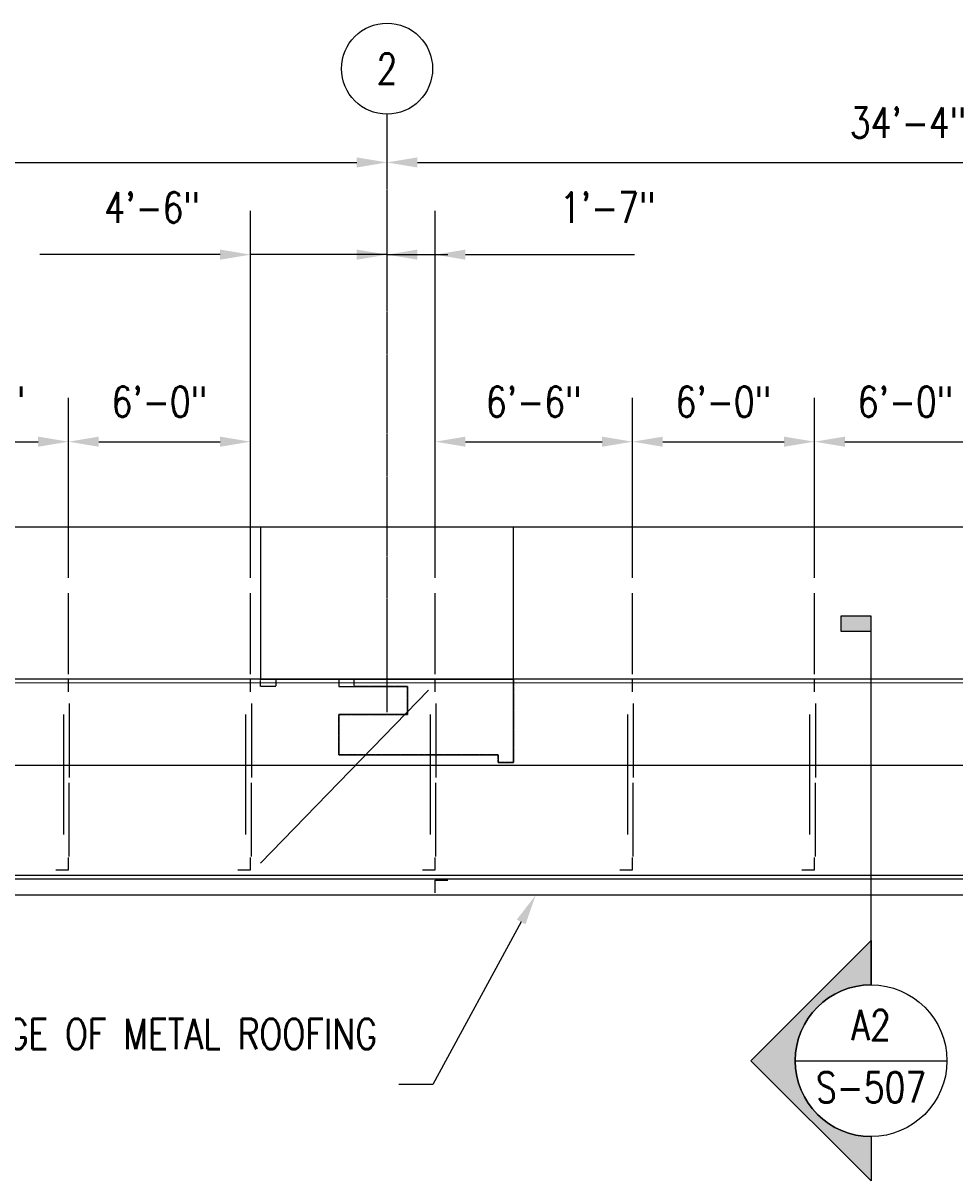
# Model space of a CAD drawing. Header units: inches. Extents: x -16710 to 18720, y -1252 to 1160.
# Tile 5 of 35: x -350 to 19, y 36 to 494. Entities that reach past the tile are written whole.
import ezdxf
from ezdxf import colors
from ezdxf.entities.mleader import LeaderData, LeaderLine
from ezdxf.enums import TextEntityAlignment as Align
from ezdxf.math import Vec2, Vec3

# ---------------------------------------------------------------- set-up
doc = ezdxf.new("R2010")
doc.units = ezdxf.units.IN
doc.header["$MEASUREMENT"] = 0
doc.header["$PDMODE"] = 2
doc.header["$PDSIZE"] = 2
doc.linetypes.add('CENTER2', pattern=[1.125, 0.75, -0.125, 0.125, -0.125])
doc.linetypes.add('Dash', pattern=[0.25, 0.125, -0.125])
doc.layers.get('0').update_dxf_attribs({"color": 243})
doc.layers.get('Defpoints').update_dxf_attribs({"color": 243})
for name, color, linetype in [('A-DETL', 3, 'Continuous'), ('A-ROOF', 13, 'Continuous'), ('G-ANNO-SYMB', 2, 'Continuous'), ('S-ANNO-DIMS', 1, 'Continuous'), ('S-ANNO-NOTE', 2, 'Continuous'), ('S-ANNO-SYMB', 2, 'Continuous'), ('S-ANNO-TEXT', 2, 'Continuous'), ('S-BEAM', 3, 'Continuous'), ('S-COLS', 3, 'Continuous'), ('S-COLS-HDLN', 1, 'Dash'), ('S-COLS-SYMB', 2, 'Continuous'), ('S-GRID', 1, 'CENTER2'), ('S-GRID-IDEN', 1, 'Continuous')]:
    doc.layers.add(name, color=color, linetype=linetype)
doc.layers.get('0').off()
doc.styles.add('Annotative', font='romans.shx', dxfattribs={"width": 0.8, "height": 0.125})
doc.styles.add('Arial', font='romans.shx', dxfattribs={"width": 0.8})
doc.styles.add('ROMANS', font='romans.shx', dxfattribs={"width": 0.8})
doc.dimstyles.new('Annotative', dxfattribs={"dimscale": 0, "dimtxt": 0.125, "dimasz": 0.125, "dimexe": 0.18, "dimexo": 0.0625, "dimgap": 0.09, "dimtad": 1, "dimdec": 3, "dimzin": 3, "dimdsep": 46, "dimlunit": 4, "dimtxsty": 'Annotative', "dimcen": 0.09, "dimclrt": 2, "dimazin": 2, "dimtfac": 1, "dimtdec": 3, "dimtmove": 0, "dimatfit": 0, "dimfxl": 1, "dimtfill": 1, "dimfrac": 2, "dimtolj": 1, "dimtzin": 0, "dimarcsym": 0})

# ---------------------------------------------------------------- blocks, each defined once
blk = doc.blocks.new('051200_Column-L-Angle - L5X5X1_2-1698497-00_SP_Foundation Plan-CANOPY FRAMING')
at = {"layer": 'S-COLS-SYMB'}
for p, q in [((-1.42, 1.42), (-1.42, -3.58)), ((3.58, 1.42), (-1.42, 1.42))]:
    blk.add_line(p, q, dxfattribs=at)
blk = doc.blocks.new('051200_Column-L-Angle - L5X5X1_2-1770445-00_SP_Foundation Plan-CANOPY FRAMING')
at = {"layer": 'S-COLS-SYMB'}
for p, q in [((-1.42, 1.42), (-1.42, -3.58)), ((3.58, 1.42), (-1.42, 1.42))]:
    blk.add_line(p, q, dxfattribs=at)
blk = doc.blocks.new('051200_Column-L-Angle - L5X5X1_2-1699135-00_SP_Foundation Plan-CANOPY FRAMING')
at = {"layer": 'S-COLS-SYMB'}
for p, q in [((-1.42, -1.42), (-1.42, 3.58)), ((3.58, -1.42), (-1.42, -1.42))]:
    blk.add_line(p, q, dxfattribs=at)
blk = doc.blocks.new('051200_Column-L-Angle - L5X5X1_2-1711325-00_SP_Foundation Plan-CANOPY FRAMING')
at = {"layer": 'S-COLS-SYMB'}
for p, q in [((-1.42, -1.42), (-1.42, 3.58)), ((3.58, -1.42), (-1.42, -1.42))]:
    blk.add_line(p, q, dxfattribs=at)
blk = doc.blocks.new('Grid - Circle 3_8_-570341-00_SP_Foundation Plan-CANOPY FRAMING')
at = {"layer": 'S-GRID-IDEN'}
blk.add_circle((0, 0), 0.1875, dxfattribs=at)
blk = doc.blocks.new('*D28')
at = {"layer": 'Defpoints', "color": 0, "transparency": 16777216}
for p in [(-567.99, 447.07), (-205.98, 447.07), (-205.98, 438.59)]:
    blk.add_point(p, dxfattribs=at)
at = {"layer": 'S-ANNO-DIMS', "color": 0, "lineweight": -2, "transparency": 16777216}
blk.add_line((-555.99, 438.59), (-217.98, 438.59), dxfattribs=at)
at = {"layer": 'S-ANNO-DIMS', "color": 0, "transparency": 16777216}
for points in [[(-555.99, 440.59), (-555.99, 436.59), (-567.99, 438.59)], [(-217.98, 440.59), (-217.98, 436.59), (-205.98, 438.59)]]:
    blk.add_solid(points, dxfattribs=at)
at = {"layer": 'S-ANNO-DIMS', "color": 2, "lineweight": -3, "transparency": 16777216, "insert": (-386.99, 454.37), "char_height": 12, "width": 5.0137, "attachment_point": 5, "style": 'Annotative', "bg_fill": 3, "box_fill_scale": 1.25, "bg_fill_color": 256, "bg_fill_true_color": 13158600, "bg_fill_transparency": 0}
blk.add_mtext('\\A1;30\'-2"', dxfattribs=at)
blk = doc.blocks.new('*D29')
at = {"layer": 'Defpoints', "color": 0, "transparency": 16777216}
for p in [(-205.98, 447.07), (206.02, 447.07), (206.02, 438.59)]:
    blk.add_point(p, dxfattribs=at)
at = {"layer": 'S-ANNO-DIMS', "color": 0, "lineweight": -2, "transparency": 16777216}
blk.add_line((-193.98, 438.59), (194.02, 438.59), dxfattribs=at)
at = {"layer": 'S-ANNO-DIMS', "color": 0, "transparency": 16777216}
for points in [[(-193.98, 440.59), (-193.98, 436.59), (-205.98, 438.59)], [(194.02, 440.59), (194.02, 436.59), (206.02, 438.59)]]:
    blk.add_solid(points, dxfattribs=at)
at = {"layer": 'S-ANNO-DIMS', "color": 2, "lineweight": -3, "transparency": 16777216, "insert": (0.02, 454.37), "char_height": 12, "width": 5.0137, "attachment_point": 5, "style": 'Annotative', "bg_fill": 3, "box_fill_scale": 1.25, "bg_fill_color": 256, "bg_fill_true_color": 13158600, "bg_fill_transparency": 0}
blk.add_mtext('\\A1;34\'-4"', dxfattribs=at)
blk = doc.blocks.new('*D36')
at = {"layer": 'Defpoints', "color": 0, "transparency": 16777216}
for p in [(-331.98, 328.16), (-403.98, 268.3), (-331.98, 268.3)]:
    blk.add_point(p, dxfattribs=at)
at = {"layer": 'S-ANNO-DIMS', "color": 0, "lineweight": -2, "transparency": 16777216}
for p, q in [((-403.98, 274.3), (-403.98, 345.44)), ((-331.98, 274.3), (-331.98, 345.44)), ((-391.98, 328.16), (-343.98, 328.16))]:
    blk.add_line(p, q, dxfattribs=at)
at = {"layer": 'S-ANNO-DIMS', "color": 0, "transparency": 16777216}
for points in [[(-391.98, 330.16), (-391.98, 326.16), (-403.98, 328.16)], [(-343.98, 330.16), (-343.98, 326.16), (-331.98, 328.16)]]:
    blk.add_solid(points, dxfattribs=at)
at = {"layer": 'S-ANNO-DIMS', "color": 2, "lineweight": -3, "transparency": 16777216, "insert": (-367.98, 343.94), "char_height": 12, "width": 4.1093, "attachment_point": 5, "style": 'Annotative', "bg_fill": 3, "box_fill_scale": 1.25, "bg_fill_color": 256, "bg_fill_true_color": 13158600, "bg_fill_transparency": 0}
blk.add_mtext('\\A1;6\'-0"', dxfattribs=at)
blk = doc.blocks.new('*D37')
at = {"layer": 'Defpoints', "color": 0, "transparency": 16777216}
for p in [(-259.98, 328.16), (-331.98, 268.3), (-259.98, 268.3)]:
    blk.add_point(p, dxfattribs=at)
at = {"layer": 'S-ANNO-DIMS', "color": 0, "lineweight": -2, "transparency": 16777216}
for p, q in [((-331.98, 274.3), (-331.98, 345.44)), ((-259.98, 274.3), (-259.98, 345.44)), ((-319.98, 328.16), (-271.98, 328.16))]:
    blk.add_line(p, q, dxfattribs=at)
at = {"layer": 'S-ANNO-DIMS', "color": 0, "transparency": 16777216}
for points in [[(-319.98, 330.16), (-319.98, 326.16), (-331.98, 328.16)], [(-271.98, 330.16), (-271.98, 326.16), (-259.98, 328.16)]]:
    blk.add_solid(points, dxfattribs=at)
at = {"layer": 'S-ANNO-DIMS', "color": 2, "lineweight": -3, "transparency": 16777216, "insert": (-295.98, 343.94), "char_height": 12, "width": 4.1093, "attachment_point": 5, "style": 'Annotative', "bg_fill": 3, "box_fill_scale": 1.25, "bg_fill_color": 256, "bg_fill_true_color": 13158600, "bg_fill_transparency": 0}
blk.add_mtext('\\A1;6\'-0"', dxfattribs=at)
blk = doc.blocks.new('*D38')
at = {"layer": 'Defpoints', "color": 0, "transparency": 16777216}
for p in [(-205.98, 402.13), (-205.98, 380.93), (-259.98, 268.3)]:
    blk.add_point(p, dxfattribs=at)
at = {"layer": 'S-ANNO-DIMS', "color": 0, "lineweight": -2, "transparency": 16777216}
for p, q in [((-259.98, 274.3), (-259.98, 419.41)), ((-205.98, 386.93), (-205.98, 419.41)), ((-271.98, 402.13), (-343.32, 402.13)), ((-205.98, 402.13), (-259.98, 402.13)), ((-193.98, 402.13), (-181.98, 402.13))]:
    blk.add_line(p, q, dxfattribs=at)
at = {"layer": 'S-ANNO-DIMS', "color": 0, "transparency": 16777216}
for points in [[(-271.98, 404.13), (-271.98, 400.13), (-259.98, 402.13)], [(-193.98, 404.13), (-193.98, 400.13), (-205.98, 402.13)]]:
    blk.add_solid(points, dxfattribs=at)
at = {"layer": 'S-ANNO-DIMS', "color": 2, "lineweight": -3, "transparency": 16777216, "insert": (-317.76, 426.77), "char_height": 12, "width": 5.0137, "attachment_point": 1, "line_spacing_factor": 0.983083, "style": 'Annotative', "bg_fill": 3, "box_fill_scale": 1.25, "bg_fill_color": 256, "bg_fill_true_color": 13158600, "bg_fill_transparency": 0}
blk.add_mtext('\\A1;4\'-6"', dxfattribs=at)
blk = doc.blocks.new('*D39')
at = {"layer": 'Defpoints', "color": 0, "transparency": 16777216}
for p in [(-186.97, 402.13), (-205.98, 380.93), (-186.97, 268.3)]:
    blk.add_point(p, dxfattribs=at)
at = {"layer": 'S-ANNO-DIMS', "color": 0, "lineweight": -2, "transparency": 16777216}
for p, q in [((-205.98, 386.93), (-205.98, 419.41)), ((-186.97, 274.3), (-186.97, 419.41)), ((-217.98, 402.13), (-229.98, 402.13)), ((-205.98, 402.13), (-186.97, 402.13)), ((-174.97, 402.13), (-108.2, 402.13))]:
    blk.add_line(p, q, dxfattribs=at)
at = {"layer": 'S-ANNO-DIMS', "color": 0, "transparency": 16777216}
for points in [[(-217.98, 404.13), (-217.98, 400.13), (-205.98, 402.13)], [(-174.97, 404.13), (-174.97, 400.13), (-186.97, 402.13)]]:
    blk.add_solid(points, dxfattribs=at)
at = {"layer": 'S-ANNO-DIMS', "color": 2, "lineweight": -3, "transparency": 16777216, "insert": (-137.64, 426.77), "char_height": 12, "width": 4.1093, "attachment_point": 1, "line_spacing_factor": 0.983083, "style": 'Annotative', "bg_fill": 3, "box_fill_scale": 1.25, "bg_fill_color": 256, "bg_fill_true_color": 13158600, "bg_fill_transparency": 0}
blk.add_mtext('\\A1;1\'-7"', dxfattribs=at)
blk = doc.blocks.new('*D40')
at = {"layer": 'Defpoints', "color": 0, "transparency": 16777216}
for p in [(-108.97, 328.16), (-186.97, 268.3), (-108.97, 268.3)]:
    blk.add_point(p, dxfattribs=at)
at = {"layer": 'S-ANNO-DIMS', "color": 0, "lineweight": -2, "transparency": 16777216}
for p, q in [((-186.97, 274.3), (-186.97, 345.44)), ((-108.97, 274.3), (-108.97, 345.44)), ((-174.97, 328.16), (-120.97, 328.16))]:
    blk.add_line(p, q, dxfattribs=at)
at = {"layer": 'S-ANNO-DIMS', "color": 0, "transparency": 16777216}
for points in [[(-174.97, 330.16), (-174.97, 326.16), (-186.97, 328.16)], [(-120.97, 330.16), (-120.97, 326.16), (-108.97, 328.16)]]:
    blk.add_solid(points, dxfattribs=at)
at = {"layer": 'S-ANNO-DIMS', "color": 2, "lineweight": -3, "transparency": 16777216, "insert": (-147.97, 343.94), "char_height": 12, "width": 4.1093, "attachment_point": 5, "style": 'Annotative', "bg_fill": 3, "box_fill_scale": 1.25, "bg_fill_color": 256, "bg_fill_true_color": 13158600, "bg_fill_transparency": 0}
blk.add_mtext('\\A1;6\'-6"', dxfattribs=at)
blk = doc.blocks.new('*D41')
at = {"layer": 'Defpoints', "color": 0, "transparency": 16777216}
for p in [(-36.97, 328.16), (-108.97, 268.3), (-36.97, 268.3)]:
    blk.add_point(p, dxfattribs=at)
at = {"layer": 'S-ANNO-DIMS', "color": 0, "lineweight": -2, "transparency": 16777216}
for p, q in [((-108.97, 274.3), (-108.97, 345.44)), ((-36.97, 274.3), (-36.97, 345.44)), ((-96.97, 328.16), (-48.97, 328.16))]:
    blk.add_line(p, q, dxfattribs=at)
at = {"layer": 'S-ANNO-DIMS', "color": 0, "transparency": 16777216}
for points in [[(-96.97, 330.16), (-96.97, 326.16), (-108.97, 328.16)], [(-48.97, 330.16), (-48.97, 326.16), (-36.97, 328.16)]]:
    blk.add_solid(points, dxfattribs=at)
at = {"layer": 'S-ANNO-DIMS', "color": 2, "lineweight": -3, "transparency": 16777216, "insert": (-72.97, 343.94), "char_height": 12, "width": 4.1093, "attachment_point": 5, "style": 'Annotative', "bg_fill": 3, "box_fill_scale": 1.25, "bg_fill_color": 256, "bg_fill_true_color": 13158600, "bg_fill_transparency": 0}
blk.add_mtext('\\A1;6\'-0"', dxfattribs=at)
blk = doc.blocks.new('*D42')
at = {"layer": 'Defpoints', "color": 0, "transparency": 16777216}
for p in [(35.03, 328.16), (-36.97, 268.3), (35.03, 268.3)]:
    blk.add_point(p, dxfattribs=at)
at = {"layer": 'S-ANNO-DIMS', "color": 0, "lineweight": -2, "transparency": 16777216}
for p, q in [((-36.97, 274.3), (-36.97, 345.44)), ((35.03, 274.3), (35.03, 345.44)), ((-24.97, 328.16), (23.03, 328.16))]:
    blk.add_line(p, q, dxfattribs=at)
at = {"layer": 'S-ANNO-DIMS', "color": 0, "transparency": 16777216}
for points in [[(-24.97, 330.16), (-24.97, 326.16), (-36.97, 328.16)], [(23.03, 330.16), (23.03, 326.16), (35.03, 328.16)]]:
    blk.add_solid(points, dxfattribs=at)
at = {"layer": 'S-ANNO-DIMS', "color": 2, "lineweight": -3, "transparency": 16777216, "insert": (-0.97, 343.94), "char_height": 12, "width": 4.1093, "attachment_point": 5, "style": 'Annotative', "bg_fill": 3, "box_fill_scale": 1.25, "bg_fill_color": 256, "bg_fill_true_color": 13158600, "bg_fill_transparency": 0}
blk.add_mtext('\\A1;6\'-0"', dxfattribs=at)
blk = doc.blocks.new('*U50')
at = {"lineweight": -3}
blk.add_hatch(color=256, dxfattribs=at).paths.add_polyline_path([(0, 1.7693), (0, 1.8318), (-0.125, 1.8318), (-0.125, 1.7693)])
h = blk.add_hatch(color=256, dxfattribs=at)
edge = h.paths.add_edge_path()
edge.add_line((0, -0.3125), (0, -0.4947))
edge.add_line((0, -0.4947), (-0.4947, 0))
edge.add_line((-0.4947, 0), (0, 0.4947))
edge.add_line((0, 0.4947), (0, 0.3125))
edge.add_arc((0, 0), 0.3125, 90, 270)
at = {"linetype": 'Continuous', "lineweight": -3}
blk.add_line((0, 0.3125), (0, 1.8318), dxfattribs=at)
at = {"lineweight": -3}
for p, q in [((0, 0.4947), (-0.4947, 0)), ((-0.3125, 0), (0.3125, 0)), ((-0.4947, 0), (0, -0.4947))]:
    blk.add_line(p, q, dxfattribs=at)
at = {"lineweight": -3, "flags": 128}
blk.add_lwpolyline([(0, 1.7693), (0, 1.8318), (-0.125, 1.8318), (-0.125, 1.7693), (0, 1.7693)], close=True, dxfattribs=at)
blk.add_lwpolyline([(0, -0.3125), (0, -0.4947), (-0.4947, 0), (0, 0.4947), (0, 0.3125, 1), (0, -0.3125)], format="xyb", close=True, dxfattribs=at)
blk.add_lwpolyline([(-0.0156, -0.3125), (-0.0156, -0.3125)], dxfattribs=at)
blk.add_lwpolyline([(-0.0156, -0.3125), (-0.0156, -0.3125)], dxfattribs=at)
at = {"lineweight": -3}
blk.add_circle((0, 0), 0.3125, dxfattribs=at)
at = {"linetype": 'Continuous', "lineweight": -3, "style": 'Arial'}
blk.add_attdef('X#', text='', height=0.0938, dxfattribs=at).set_placement((0, 0.0469), align=Align.BOTTOM_CENTER)
blk.add_attdef('X-###', text='', height=0.0938, dxfattribs=at).set_placement((0, -0.0469), align=Align.TOP_CENTER)

msp = doc.modelspace()

# ---------------------------------------------------------------- linework, layer by layer
at = {"layer": 'A-DETL', "lineweight": -3}
for p, q in [((-331.9797, 236.297), (-331.9797, 268.297)), ((-259.9797, 236.297), (-259.9797, 268.297)), ((-186.9706, 236.297), (-186.9706, 268.297)), ((-108.9743, 236.297), (-108.9743, 268.297)), ((-36.9743, 236.297), (-36.9743, 268.297)), ((-189.6253, 229.8428), (-255.9897, 161.558))]:
    msp.add_line(p, q, dxfattribs=at)
at = {"layer": 'A-ROOF'}
msp.add_line((986.021, 234.297), (-988.9897, 234.297), dxfattribs=at)
msp.add_lwpolyline([(989.021, 180.297), (265.347, 180.297), (265.347, 148.797), (-635.9797, 148.797)], dxfattribs=at)
at = {"layer": 'S-BEAM', "lineweight": -3}
for p, q in [((-255.9897, 294.297), (-567.9897, 294.297)), ((149.0157, 294.297), (-162.9843, 294.297)), ((-980.9897, 232.912), (981.021, 232.8121)), ((-331.6437, 224.5682), (-331.6437, 195.4001)), ((-259.6437, 224.5682), (-259.6437, 195.4001)), ((-186.6346, 224.5682), (-186.6346, 195.4001)), ((-108.6383, 224.5682), (-108.6383, 195.4001)), ((-36.6383, 224.5682), (-36.6383, 195.4001)), ((-333.8997, 220.297), (-333.8997, 172.797)), ((-261.8997, 220.297), (-261.8997, 172.797)), ((-188.8906, 220.297), (-188.8906, 172.797)), ((-110.8943, 220.297), (-110.8943, 172.797)), ((-38.8943, 220.297), (-38.8943, 172.797)), ((-625.4797, 200.2808), (257.175, 200.2808)), ((-331.6437, 164.1321), (-331.6437, 193.3002)), ((-259.6437, 164.1321), (-259.6437, 193.3002)), ((-186.6346, 164.1321), (-186.6346, 193.3002)), ((-108.6383, 164.1321), (-108.6383, 193.3002)), ((-36.6383, 164.1321), (-36.6383, 193.3002)), ((-625.4797, 156.797), (260.675, 156.797)), ((-629.9797, 155.3162), (260.675, 155.3162))]:
    msp.add_line(p, q, dxfattribs=at)
at = {"layer": 'S-COLS-HDLN', "lineweight": -3}
for p, q in [((-255.9843, 231.297), (-255.9843, 234.297)), ((-249.9843, 234.297), (-249.9843, 231.3038)), ((-218.9843, 231.3038), (-218.9843, 234.297)), ((-155.9843, 234.297), (-155.9843, 201.297)), ((-249.9843, 231.3038), (-255.9843, 231.297)), ((-197.8593, 231.3038), (-218.9843, 231.3038)), ((-197.8593, 220.3277), (-197.8593, 231.3038)), ((-224.9843, 220.297), (-197.8593, 220.3277)), ((-224.9843, 204.297), (-224.9843, 220.297)), ((-161.9843, 204.297), (-224.9843, 204.297)), ((-161.9843, 201.297), (-161.9843, 204.297)), ((-155.9843, 201.297), (-161.9843, 201.297))]:
    msp.add_line(p, q, dxfattribs=at)
at = {"layer": 'S-GRID', "lineweight": -3}
for p, q in [((-205.9843, 221.2094), (-205.9843, 457.6685)), ((1131.6285, 294.297), (-1137.2805, 294.297))]:
    msp.add_line(p, q, dxfattribs=at)

# ---------------------------------------------------------------- block references
at = {"layer": 'G-ANNO-SYMB', "lineweight": -3}
ref = msp.add_blockref('*U50', (-14.6101, 83.3676), dxfattribs=dict(at, xscale=96, yscale=96, zscale=96))
ref.add_attrib('X-###', 'S-507', dxfattribs={"layer": 'S-ANNO-SYMB', "color": 1, "linetype": 'Continuous', "lineweight": -2, "height": 12, "style": 'ROMANS', "width": 0.8}).set_placement((-14.6101, 78.8676), align=Align.TOP_CENTER)
ref.add_attrib('X#', 'A2', dxfattribs={"layer": 'S-ANNO-TEXT', "color": 1, "linetype": 'Continuous', "lineweight": -2, "height": 12, "style": 'ROMANS', "width": 0.8}).set_placement((-14.6101, 87.8675), align=Align.BOTTOM_CENTER)
at = {"layer": 'S-COLS', "lineweight": -3}
for name, p, rotation in [('051200_Column-L-Angle - L5X5X1_2-1698497-00_SP_Foundation Plan-CANOPY FRAMING', (-333.3997, 232.877), 269.9999999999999), ('051200_Column-L-Angle - L5X5X1_2-1698497-00_SP_Foundation Plan-CANOPY FRAMING', (-261.3997, 232.877), 269.9999999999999), ('051200_Column-L-Angle - L5X5X1_2-1699135-00_SP_Foundation Plan-CANOPY FRAMING', (-185.5506, 232.877), 269.9999999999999), ('051200_Column-L-Angle - L5X5X1_2-1698497-00_SP_Foundation Plan-CANOPY FRAMING', (-110.3943, 232.877), 269.9999999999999), ('051200_Column-L-Angle - L5X5X1_2-1698497-00_SP_Foundation Plan-CANOPY FRAMING', (-38.3943, 232.877), 269.9999999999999), ('051200_Column-L-Angle - L5X5X1_2-1770445-00_SP_Foundation Plan-CANOPY FRAMING', (-333.3997, 160.217), 180), ('051200_Column-L-Angle - L5X5X1_2-1770445-00_SP_Foundation Plan-CANOPY FRAMING', (-261.3997, 160.217), 180), ('051200_Column-L-Angle - L5X5X1_2-1770445-00_SP_Foundation Plan-CANOPY FRAMING', (-188.3906, 160.217), 180), ('051200_Column-L-Angle - L5X5X1_2-1770445-00_SP_Foundation Plan-CANOPY FRAMING', (-110.3943, 160.217), 180), ('051200_Column-L-Angle - L5X5X1_2-1770445-00_SP_Foundation Plan-CANOPY FRAMING', (-38.3943, 160.217), 180), ('051200_Column-L-Angle - L5X5X1_2-1711325-00_SP_Foundation Plan-CANOPY FRAMING', (-185.5506, 153.377), 269.9999999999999)]:
    msp.add_blockref(name, p, dxfattribs=dict(at, rotation=rotation))
at = {"layer": 'S-GRID-IDEN', "lineweight": -3, "xscale": 95.99999999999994, "yscale": 95.99999999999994, "zscale": 95.99999999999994}
msp.add_blockref('Grid - Circle 3_8_-570341-00_SP_Foundation Plan-CANOPY FRAMING', (-205.9843, 475.6685), dxfattribs=at)

# ---------------------------------------------------------------- texts
at = {"layer": 'S-ANNO-NOTE', "lineweight": -3, "insert": (-205.9843, 475.6685), "char_height": 12, "width": 12, "attachment_point": 5, "style": 'Annotative'}
msp.add_mtext('2', dxfattribs=at)

# ---------------------------------------------------------------- leaders
at = {"layer": 'S-ANNO-NOTE', "lineweight": -3}
ml = msp.add_multileader_mtext('Standard', dxfattribs=at)
ml.set_content('SEE A3/S-508 FOR HORIZ. BRACING. TYP.', color=256, style='Annotative')
ml.set_leader_properties(color=1, linetype='ByLayer', lineweight=-1)
ml.build(insert=Vec2(0, 0))
ml.multileader.update_dxf_attribs({"text_right_attachment_type": 3, "dogleg_length": 0.125, "arrow_head_size": 12, "scale": 96})
ctx = ml.context
ctx.base_point, ctx.scale, ctx.char_height, ctx.arrow_head_size, ctx.landing_gap_size, ctx.plane_origin = Vec3(-840.3503, 73.1138), 96, 12, 12, 8.64, Vec3(-643.8586, 77.2431)
ctx.right_attachment = 3
notes = []
notes.append((ctx, [(0, (1, 1, 0), (-653.8131, 50.8281), (-1, 0), 12, [(0, [(-612.0936, 220.6311)], 0, [])])]))
ctx.mtext.insert, ctx.mtext.width, ctx.mtext.flow_direction = Vec3(-831.7103, 79.1138), 192.566273, 5
ml = msp.add_multileader_mtext('Standard', dxfattribs=at)
ml.set_content('EDGE OF METAL ROOFING', color=256, style='Annotative')
ml.set_leader_properties(color=1, linetype='ByLayer', lineweight=-1)
ml.build(insert=Vec2(0, 0))
ml.multileader.update_dxf_attribs({"text_right_attachment_type": 3, "dogleg_length": 0.36, "arrow_head_size": 12, "scale": 96})
ctx = ml.context
ctx.base_point, ctx.scale, ctx.char_height, ctx.arrow_head_size, ctx.landing_gap_size, ctx.plane_origin = Vec3(-333.3067, 94.0015), 96, 12, 12, 8.64, Vec3(-42.3767, 6.2408)
ctx.right_attachment, ctx.text_align_type = 3, 2
notes.append((ctx, [(0, (1, 1, 0), (-187.8246, 74.0015), (-1, 0), 13.4593, [(0, [(-147.2418, 148.797)], 0, [])])]))
ctx.mtext.insert, ctx.mtext.width, ctx.mtext.alignment, ctx.mtext.flow_direction = Vec3(-209.9239, 100.0015), 119.599196, 3, 5
for ctx, leaders in notes:
    for number, flags, end, landing, length, lines in leaders:
        leader = LeaderData()
        leader.index, (leader.has_last_leader_line, leader.has_dogleg_vector, leader.attachment_direction) = number, flags
        leader.last_leader_point, leader.dogleg_vector, leader.dogleg_length = Vec3(end), Vec3(landing), length
        for number, points, colour, breaks in lines:
            line = LeaderLine()
            line.index, line.vertices, line.color, line.breaks = number, Vec3.list(points), colors.encode_raw_color(colour), breaks
            leader.lines.append(line)
        ctx.leaders.append(leader)

# ---------------------------------------------------------------- next in the draw order: dimensions: what is measured, and where the dimension line sits
at = {"layer": 'S-ANNO-DIMS', "lineweight": -3}
for base, p1, p2, override, picture, middle in [((-205.9843, 438.5886), (-567.9897, 447.0739), (-205.9843, 447.0739), {"dimpost": '\\X', "dimse1": 1, "dimse2": 1}, '*D28', (-386.987, 454.3714)), ((-331.9797, 328.1552), (-403.9797, 268.297), (-331.9797, 268.297), {"dimpost": '\\X'}, '*D36', (-367.9797, 343.9381)), ((35.0257, 328.1552), (-36.9743, 268.297), (35.0257, 268.297), {"dimpost": '\\X'}, '*D42', (-0.9743, 343.9381))]:
    dim = msp.add_linear_dim(base=base, p1=p1, p2=p2, dimstyle='Annotative', override=override, dxfattribs=at)
    dim.commit()
    dim.dimension.update_dxf_attribs({"geometry": picture, "text_midpoint": middle})

# ---------------------------------------------------------------- next in the draw order: dimensions: what is measured, and where the dimension line sits
for base, p1, p2, override, picture, middle in [((206.0157, 438.5886), (-205.9843, 447.0739), (206.0157, 447.0739), {"dimpost": '\\X', "dimse1": 1, "dimse2": 1}, '*D29', (0.0157, 454.3714)), ((-259.9797, 328.1552), (-331.9797, 268.297), (-259.9797, 268.297), {"dimpost": '\\X'}, '*D37', (-295.9797, 343.9381))]:
    dim = msp.add_linear_dim(base=base, p1=p1, p2=p2, dimstyle='Annotative', override=override, dxfattribs=at)
    dim.commit()
    dim.dimension.update_dxf_attribs({"geometry": picture, "text_midpoint": middle})

# ---------------------------------------------------------------- next in the draw order: dimensions: what is measured, and where the dimension line sits
dim = msp.add_linear_dim(base=(-205.9843, 402.1326), p1=(-259.9797, 268.297), p2=(-205.9843, 380.9281), dimstyle='Annotative', override={"dimpost": '\\X'}, dxfattribs=at)
dim.commit()
dim.dimension.update_dxf_attribs({"geometry": '*D38', "text_midpoint": (-315.2482, 402.1326), "dimtype": 160})

# ---------------------------------------------------------------- next in the draw order: dimensions: what is measured, and where the dimension line sits
dim = msp.add_linear_dim(base=(-186.9706, 402.1326), p1=(-205.9843, 380.9281), p2=(-186.9706, 268.297), dimstyle='Annotative', override={"dimpost": '\\X'}, dxfattribs=at)
dim.commit()
dim.dimension.update_dxf_attribs({"geometry": '*D39', "text_midpoint": (-135.5877, 402.1326), "dimtype": 160})

# ---------------------------------------------------------------- next in the draw order: dimensions: what is measured, and where the dimension line sits
dim = msp.add_linear_dim(base=(-108.9743, 328.1552), p1=(-186.9706, 268.297), p2=(-108.9743, 268.297), dimstyle='Annotative', override={"dimpost": '\\X'}, dxfattribs=at)
dim.commit()
dim.dimension.update_dxf_attribs({"geometry": '*D40', "text_midpoint": (-147.9725, 343.9381)})

# ---------------------------------------------------------------- next in the draw order: linework, layer by layer
at = {"layer": 'Defpoints', "lineweight": -3}
msp.add_lwpolyline([(-225.0157, 231.2972), (-197.8907, 231.297), (-197.8907, 220.297), (-225.0157, 220.297), (-225.0157, 204.297), (-162.0157, 204.297), (-162.0157, 201.297), (-156.0157, 201.297), (-156.0157, 294.297), (-256.0157, 294.297), (-256.0157, 234.297), (-225.0157, 234.297), (-225.0157, 231.2972)], dxfattribs=at)
at = {"layer": 'S-COLS'}
msp.add_lwpolyline([(-255.9843, 234.297), (-155.9843, 234.297), (-155.9843, 294.297), (-255.9843, 294.297)], close=True, dxfattribs=at)

# ---------------------------------------------------------------- next in the draw order: dimensions: what is measured, and where the dimension line sits
at = {"layer": 'S-ANNO-DIMS', "lineweight": -3}
dim = msp.add_linear_dim(base=(-36.9743, 328.1552), p1=(-108.9743, 268.297), p2=(-36.9743, 268.297), dimstyle='Annotative', override={"dimpost": '\\X'}, dxfattribs=at)
dim.commit()
dim.dimension.update_dxf_attribs({"geometry": '*D41', "text_midpoint": (-72.9743, 343.9381)})

doc.saveas('drawing.dxf')
